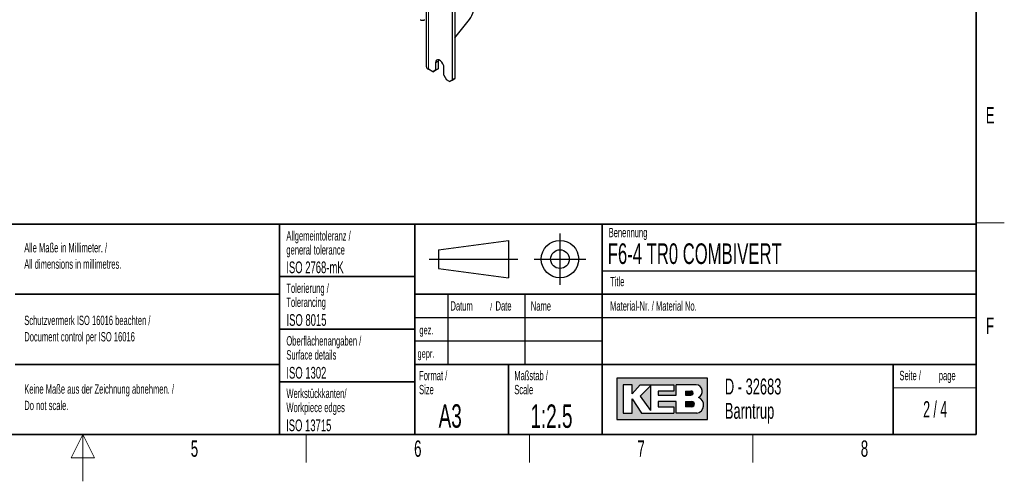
# Paper-space layout 'Blatt2' of a CAD drawing. Header units: millimetres. Extents: x 5 to 418, y 2 to 292.
# Tile 58 of 77: x 203 to 414, y 2 to 101. Entities that reach past the tile are written whole.
import ezdxf

# ---------------------------------------------------------------- set-up
doc = ezdxf.new("R2010")
doc.units = ezdxf.units.MM
doc.layers.add('SLD-0', color=7, linetype='Continuous')
doc.styles.add('SLDTEXTSTYLE0', font='TXT', dxfattribs={"width": 0.605})
doc.styles.add('SLDTEXTSTYLE1', font='TXT', dxfattribs={"width": 0.563})

# ---------------------------------------------------------------- blocks, each defined once
blk = doc.blocks.new('SW_NOTE_0_23')
at = {"layer": 'SLD-0', "color": 0, "char_height": 2, "attachment_point": 1, "style": 'SLDTEXTSTYLE0'}
for s, insert in [('Alle Maße in Millimeter. /', (0, 2.5781354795)), ('All dimensions in millimetres.', (0, -0.9218646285))]:
    blk.add_mtext(s, dxfattribs=dict(at, insert=insert))
blk = doc.blocks.new('SW_NOTE_0_26')
at = {"layer": 'SLD-0', "color": 0, "char_height": 2, "attachment_point": 1, "style": 'SLDTEXTSTYLE0'}
for s, insert in [('Keine Maße aus der Zeichnung abnehmen. /', (0, 2.5781354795)), ('Do not scale.', (0, -0.9218646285))]:
    blk.add_mtext(s, dxfattribs=dict(at, insert=insert))
blk = doc.blocks.new('SW_NOTE_0_27')
at = {"layer": 'SLD-0', "color": 0, "char_height": 2, "attachment_point": 1, "style": 'SLDTEXTSTYLE0'}
for s, insert in [('Schutzvermerk ISO 16016 beachten /', (0, 2.5781354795)), ('Document control per ISO 16016', (0, -0.9218646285))]:
    blk.add_mtext(s, dxfattribs=dict(at, insert=insert))
blk = doc.blocks.new('SW_NOTE_0_28')
at = {"layer": 'SLD-0', "color": 0, "char_height": 2, "attachment_point": 1, "style": 'SLDTEXTSTYLE0'}
for s, insert in [('Werkstückkanten/', (0, 2.5781354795)), ('Workpiece edges', (0, -0.4218645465))]:
    blk.add_mtext(s, dxfattribs=dict(at, insert=insert))
blk = doc.blocks.new('SW_NOTE_0_29')
at = {"layer": 'SLD-0', "color": 0, "char_height": 2, "attachment_point": 1, "style": 'SLDTEXTSTYLE0'}
for s, insert in [('Oberflächenangaben /', (0, 2.5781354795)), ('Surface details', (0, -0.4218645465))]:
    blk.add_mtext(s, dxfattribs=dict(at, insert=insert))
blk = doc.blocks.new('SW_NOTE_0_30')
at = {"layer": 'SLD-0', "color": 0, "char_height": 2, "attachment_point": 1, "style": 'SLDTEXTSTYLE0'}
for s, insert in [('Tolerierung /', (0, 2.5781354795)), ('Tolerancing', (0, -0.4218645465))]:
    blk.add_mtext(s, dxfattribs=dict(at, insert=insert))
blk = doc.blocks.new('SW_NOTE_0_31')
at = {"layer": 'SLD-0', "color": 0, "char_height": 2, "attachment_point": 1, "style": 'SLDTEXTSTYLE0'}
for s, insert in [('Allgemeintoleranz /', (0, 2.5781354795)), ('general tolerance', (0, -0.4218645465))]:
    blk.add_mtext(s, dxfattribs=dict(at, insert=insert))
blk = doc.blocks.new('SW_NOTE_0_32')
at = {"layer": 'SLD-0', "color": 0, "char_height": 2, "attachment_point": 1, "style": 'SLDTEXTSTYLE0'}
for s, insert in [('Format /', (0, 2.5781354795)), ('Size', (0, -0.4218645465))]:
    blk.add_mtext(s, dxfattribs=dict(at, insert=insert))
blk = doc.blocks.new('SW_NOTE_0_33')
at = {"layer": 'SLD-0', "color": 0, "attachment_point": 1, "style": 'SLDTEXTSTYLE0'}
for s, insert, char_height in [('Datum', (0, 2.5781354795), 2), ('/', (8.4829859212, 2.0780460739), 1.5), ('Date', (9.6392361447, 2.5781354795), 2)]:
    blk.add_mtext(s, dxfattribs=dict(at, insert=insert, char_height=char_height))
blk = doc.blocks.new('SW_NOTE_0_34')
at = {"layer": 'SLD-0', "color": 0, "char_height": 2, "attachment_point": 1, "style": 'SLDTEXTSTYLE0'}
for s, insert in [('Maßstab /', (0, 2.5781354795)), ('Scale', (0, -0.4218645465))]:
    blk.add_mtext(s, dxfattribs=dict(at, insert=insert))
blk = doc.blocks.new('SW_NOTE_0_35')
at = {"layer": 'SLD-0', "color": 0, "char_height": 3.4, "attachment_point": 1, "style": 'SLDTEXTSTYLE0'}
for s, insert in [('D - 32683', (0, 4.3828303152)), ('Barntrup', (0, -0.8171696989))]:
    blk.add_mtext(s, dxfattribs=dict(at, insert=insert))
blk = doc.blocks.new('SW_NOTE_0_36')
at = {"layer": 'SLD-0', "color": 0, "char_height": 2, "attachment_point": 1, "style": 'SLDTEXTSTYLE0'}
for s, insert in [('Seite /', (0, 2.5781354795)), ('page', (8.413542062, 2.5784205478))]:
    blk.add_mtext(s, dxfattribs=dict(at, insert=insert))

psp = doc.layouts.new('Blatt2')

# ---------------------------------------------------------------- hatches: boundary and pattern name
at = {"linetype": 'Continuous'}
h = psp.add_hatch(color=7, dxfattribs=at)
h.paths.add_polyline_path([(331.1423676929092, 15.18257760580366), (350.5207896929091, 15.18257760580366), (350.5207896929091, 24.04128480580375), (331.1423676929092, 24.04128480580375)], flags=0)
edge = h.paths.add_edge_path(flags=0)
edge.add_arc((347.9991875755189, 18.26988521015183), 1.720915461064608, -81.72003226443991, 70.17096003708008, ccw=False)
edge.add_line((348.2470169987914, 16.56690822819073), (348.2293995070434, 16.56675060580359))
edge.add_line((348.2293995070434, 16.56675060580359), (343.8767592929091, 16.56675060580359))
edge.add_line((343.8767592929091, 16.56675060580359), (343.8767592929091, 19.05826200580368))
edge.add_line((343.8767592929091, 19.05826200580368), (340.0010748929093, 19.05826200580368))
edge.add_line((340.0010748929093, 19.05826200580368), (340.0010748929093, 17.95092360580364))
edge.add_line((340.0010748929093, 17.95092360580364), (343.3230900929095, 17.95092360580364))
edge.add_line((343.3230900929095, 17.95092360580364), (343.3230900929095, 16.56675060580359))
edge.add_line((343.3230900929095, 16.56675060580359), (336.4022250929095, 16.56675060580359))
edge.add_line((336.4022250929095, 16.56675060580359), (334.4643828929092, 19.61193120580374))
edge.add_line((334.4643828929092, 19.61193120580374), (334.4643828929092, 16.56675060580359))
edge.add_line((334.4643828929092, 16.56675060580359), (332.5265406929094, 16.56675060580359))
edge.add_line((332.5265406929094, 16.56675060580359), (332.5265406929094, 22.65711180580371))
edge.add_line((332.5265406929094, 22.65711180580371), (334.4643828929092, 22.65711180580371))
edge.add_line((334.4643828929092, 22.65711180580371), (334.4643828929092, 20.71926960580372))
edge.add_line((334.4643828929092, 20.71926960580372), (336.1253904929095, 22.65711180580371))
edge.add_line((336.1253904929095, 22.65711180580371), (343.3230900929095, 22.65711180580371))
edge.add_line((343.3230900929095, 22.65711180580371), (343.3230900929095, 21.27293880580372))
edge.add_line((343.3230900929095, 21.27293880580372), (340.0010748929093, 21.27293880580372))
edge.add_line((340.0010748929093, 21.27293880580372), (340.0010748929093, 20.44243500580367))
edge.add_line((340.0010748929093, 20.44243500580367), (343.8767592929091, 20.44243500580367))
edge.add_line((343.8767592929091, 20.44243500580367), (343.8767592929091, 22.65711180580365))
edge.add_line((343.8767592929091, 22.65711180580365), (348.1497422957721, 22.65711180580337))
edge.add_line((348.1497422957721, 22.65711180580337), (348.151741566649, 22.65711180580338))
edge.add_line((348.151741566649, 22.65711180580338), (348.1521661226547, 22.65713246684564))
edge.add_arc((347.9523797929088, 21.20834406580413), 1.462498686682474, -64.4589412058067, 82.1484933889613, ccw=False)
psp.add_hatch(color=7, dxfattribs=at).paths.add_polyline_path([(338.3400672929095, 17.12041980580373), (338.3400672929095, 22.38027720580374), (336.1253904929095, 20.16560040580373)], flags=0)
h = psp.add_hatch(color=7, dxfattribs=at)
edge = h.paths.add_edge_path(flags=0)
edge.add_line((345.8146014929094, 20.44243500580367), (346.974194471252, 20.44243500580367))
edge.add_arc((347.0534490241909, 20.85768690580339), 0.4227474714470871, 259.1945394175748, 460.8054605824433)
edge.add_line((346.9741944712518, 21.27293880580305), (345.8146014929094, 21.27293880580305))
edge.add_line((345.8146014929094, 21.27293880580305), (345.8146014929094, 20.44243500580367))
h = psp.add_hatch(color=7, dxfattribs=at)
edge = h.paths.add_edge_path(flags=0)
edge.add_line((345.8146014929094, 17.95092360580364), (347.1991847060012, 17.95092360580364))
edge.add_arc((347.1991847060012, 18.50459280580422), 0.5536692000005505, 270.0000000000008, 450.0000000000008)
edge.add_line((347.1991847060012, 19.05826200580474), (347.1703327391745, 19.05826200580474))
edge.add_line((347.1703327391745, 19.05826200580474), (345.8146014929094, 19.05826200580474))
edge.add_line((345.8146014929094, 19.05826200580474), (345.8146014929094, 17.95092360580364))

# ---------------------------------------------------------------- linework, layer by layer
at = {"color": 7, "linetype": 'Continuous', "lineweight": 25}
for p, q in [((290.4157769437, 213.2054741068), (290.4157769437, 90.724352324)), ((295.9755749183, 208.9600457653), (295.9755749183, 87.7853892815)), ((296.5412603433, 209.28660901), (296.5412603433, 88.1119525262)), ((296.5412603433, 96.8185651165), (299.369687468, 100.3371015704)), ((292.3834724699, 91.4921475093), (292.3834724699, 89.8590658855)), ((292.9973391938, 92.1273587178), (292.9491578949, 91.818710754)), ((292.9491578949, 91.818710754), (292.9491578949, 90.1856291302)), ((291.817787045, 89.5323964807), (290.8844060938, 90.0712258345)), ((291.817787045, 89.5323964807), (292.3834724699, 89.8590658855)), ((292.3834724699, 89.8589597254), (291.817787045, 89.5323964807)), ((292.3834724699, 89.8590658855), (292.9491578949, 90.1856291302)), ((292.9491578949, 90.1856291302), (292.3834724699, 89.8589597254)), ((294.1936658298, 88.8140635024), (294.1936658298, 90.4471451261)), ((294.1936658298, 88.8140635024), (294.7593512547, 87.8342676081)), ((295.4098894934, 87.4587198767), (294.7593512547, 87.8342676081)), ((295.4098894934, 87.4587198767), (295.9755749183, 87.7853892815)), ((295.9755749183, 87.7852831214), (295.4098894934, 87.4587198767)), ((295.9755749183, 87.7853892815), (296.5412603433, 88.1119525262)), ((296.5412603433, 88.1119525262), (295.9755749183, 87.7852831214))]:
    psp.add_line(p, q, dxfattribs=at)
at = {"color": 7, "linetype": 'Continuous', "lineweight": 18}
for p, q in [((290.8844060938, 212.5523476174), (290.8844060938, 90.0712258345)), ((292.3834724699, 91.4921475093), (292.9491578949, 91.818710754))]:
    psp.add_line(p, q, dxfattribs=at)
at = {"color": 7, "linetype": 'Continuous', "lineweight": 25, "flags": 128}
psp.add_lwpolyline([(294.1936658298, 90.4471451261), (294.1390818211, 90.8361257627), (293.981913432, 91.2412109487), (293.7411174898, 91.6135414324), (293.4457375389, 91.9082086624), (293.1314007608, 92.0896714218), (292.8360208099, 92.136042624), (292.5952248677, 92.0417292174), (292.4380564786, 91.8181067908), (292.3834724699, 91.4921475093)], dxfattribs=at)
at = {"color": 7, "linetype": 'Continuous', "lineweight": 25}
for centre, radius, start, end in [((294.6508361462, 104.2648050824), 6.139577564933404, 320.2279276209, 357.3607126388), ((291.2165082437, 90.804202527), 0.8047028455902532, 185.6947992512, 245.6253417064)]:
    psp.add_arc(centre, radius, start, end, dxfattribs=at)
psp.add_open_spline([(289.1287874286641, 100.6825849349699), (289.1838884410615, 100.6556281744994), (289.3240974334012, 100.587034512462), (289.5924666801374, 100.548946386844), (289.8752455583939, 100.5782370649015), (290.0296195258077, 100.6517269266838), (290.0944403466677, 100.6825849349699)], degree=3, knots=[0, 0, 0, 0, 0.1878045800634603, 0.4778839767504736, 0.7807662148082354, 1, 1, 1, 1], dxfattribs=at)
at = {"layer": 'SLD-0', "lineweight": 35}
for p, q in [((408, 12), (408, 282.5)), ((135, 57), (408, 57)), ((259, 57), (259, 12)), ((288, 57), (288, 12)), ((328, 57.0000000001), (328, 12)), ((408, 57), (408, 12)), ((259, 45.75), (288, 45.75)), ((202.5, 42), (259, 42)), ((408, 42), (288, 42)), ((259, 34.5), (288, 34.5)), ((202.5, 27), (259, 27)), ((288, 27), (408, 27)), ((308, 27), (308, 12)), ((390.2572074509, 27), (390.2572074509, 12)), ((259, 23.25), (288, 23.25)), ((26, 12), (408, 12)), ((135, 12), (408, 12))]:
    psp.add_line(p, q, dxfattribs=at)
at = {"layer": 'SLD-0', "lineweight": 18}
for p, q in [((408, 57.25), (414, 57.25)), ((390.2572074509, 22), (408, 22)), ((217, 12), (214.5, 7)), ((217, 2), (217, 12)), ((219.5, 7), (217, 12)), ((264.75, 6), (264.75, 12)), ((312.5, 6), (312.5, 12)), ((360.25, 6), (360.25, 12)), ((214.5, 7), (219.5, 7))]:
    psp.add_line(p, q, dxfattribs=at)
at = {"layer": 'SLD-0'}
for p, q in [((319, 55), (319, 44)), ((293, 51.5), (308, 53.5)), ((308, 53.5), (308, 45.5)), ((293, 51.5), (293, 47.5)), ((291, 49.5), (310, 49.5)), ((313.5, 49.5), (324.5, 49.5)), ((293, 47.5), (308, 45.5)), ((328, 47.0000000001), (408, 47.0000000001)), ((295, 42), (295, 27)), ((311.5, 42), (311.5, 27)), ((288, 37), (408, 37)), ((288, 32), (328, 32)), ((348.1497422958, 22.6571118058), (348.1517415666, 22.6571118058)), ((348.1517415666, 22.6571118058), (348.1521661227, 22.6571324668)), ((348.229399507, 16.5667506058), (348.2470169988, 16.5669082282))]:
    psp.add_line(p, q, dxfattribs=at)
at = {"layer": 'SLD-0', "linetype": 'Continuous'}
for p, q in [((350.5207896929, 24.0412848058), (331.1423676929, 24.0412848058)), ((331.1423676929, 24.0412848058), (331.1423676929, 15.1825776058)), ((350.5207896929, 15.1825776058), (350.5207896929, 24.0412848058)), ((334.4643828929, 22.6571118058), (332.5265406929, 22.6571118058)), ((332.5265406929, 22.6571118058), (332.5265406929, 16.5667506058)), ((334.4643828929, 20.7192696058), (336.1253904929, 22.6571118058)), ((334.4643828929, 20.7192696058), (334.4643828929, 22.6571118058)), ((336.1253904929, 22.6571118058), (343.3230900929, 22.6571118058)), ((338.3400672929, 22.3802772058), (336.1253904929, 20.1656004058)), ((338.3400672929, 22.3802772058), (338.3400672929, 17.1204198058)), ((340.0010748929, 21.2729388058), (340.0010748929, 20.4424350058)), ((343.3230900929, 21.2729388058), (340.0010748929, 21.2729388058)), ((343.3230900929, 22.6571118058), (343.3230900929, 21.2729388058)), ((348.1497422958, 22.6571118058), (343.8767592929, 22.6571118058)), ((343.8767592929, 20.4424350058), (343.8767592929, 22.6571118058)), ((345.8146014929, 21.2729388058), (346.9741944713, 21.2729388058)), ((345.8146014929, 21.2729388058), (345.8146014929, 20.4424350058)), ((348.1497422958, 22.6571118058), (348.1517415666, 22.6571118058)), ((348.1517415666, 22.6571118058), (348.1521661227, 22.6571324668)), ((334.4643828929, 16.5667506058), (334.4643828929, 19.6119312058)), ((334.4643828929, 19.6119312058), (336.4022250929, 16.5667506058)), ((336.1253904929, 20.1656004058), (338.3400672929, 17.1204198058)), ((340.0010748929, 20.4424350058), (343.8767592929, 20.4424350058)), ((340.0010748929, 19.0582620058), (340.0010748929, 17.9509236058)), ((343.8767592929, 19.0582620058), (340.0010748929, 19.0582620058)), ((343.8767592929, 16.5667506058), (343.8767592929, 19.0582620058)), ((345.8146014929, 20.4424350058), (346.9741944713, 20.4424350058)), ((345.8146014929, 19.0582620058), (347.199184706, 19.0582620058)), ((345.8146014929, 19.0582620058), (345.8146014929, 17.9509236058)), ((347.1703327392, 19.0582620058), (347.199184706, 19.0582620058)), ((340.0010748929, 17.9509236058), (343.3230900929, 17.9509236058)), ((343.3230900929, 17.9509236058), (343.3230900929, 16.5667506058)), ((347.199184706, 17.9509236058), (345.8146014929, 17.9509236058)), ((331.1423676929, 15.1825776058), (350.5207896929, 15.1825776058)), ((332.5265406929, 16.5667506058), (334.4643828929, 16.5667506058)), ((336.4022250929, 16.5667506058), (343.3230900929, 16.5667506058)), ((348.229399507, 16.5667506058), (343.8767592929, 16.5667506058)), ((348.229399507, 16.5667506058), (348.2470169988, 16.5669082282))]:
    psp.add_line(p, q, dxfattribs=at)
at = {"layer": 'SLD-0'}
for radius in [4.000000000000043, 2.000000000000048]:
    psp.add_circle((319, 49.5), radius, dxfattribs=at)
at = {"layer": 'SLD-0', "linetype": 'Continuous'}
for centre, radius, start, end in [((347.0534490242, 20.8576869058), 0.4227474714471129, 259.1945394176, 100.8054605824), ((347.9523797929, 21.2083440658), 1.462498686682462, 295.5410587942, 82.148493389), ((347.199184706, 18.5045928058), 0.5536692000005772, 270, 90), ((347.9991875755, 18.2698852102), 1.720915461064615, 278.2799677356, 70.1709600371)]:
    psp.add_arc(centre, radius, start, end, dxfattribs=at)

# ---------------------------------------------------------------- block references
at = {"layer": 'SLD-0'}
for name, p in [('SW_NOTE_0_31', (260.5043854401, 52.9003064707)), ('SW_NOTE_0_23', (204.4639500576, 50.3606872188)), ('SW_NOTE_0_30', (260.5022836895, 41.7004098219)), ('SW_NOTE_0_33', (295.5861619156, 37.9261102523)), ('SW_NOTE_0_27', (204.4639500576, 34.8276741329)), ('SW_NOTE_0_29', (260.5027641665, 30.4450935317)), ('SW_NOTE_0_32', (288.8790098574, 23.0287702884)), ('SW_NOTE_0_34', (309.2314641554, 23.0287700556)), ('SW_NOTE_0_36', (391.5827404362, 23.0329928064)), ('SW_NOTE_0_35', (354.2591907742, 19.5828264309)), ('SW_NOTE_0_26', (204.4639500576, 20.1508694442)), ('SW_NOTE_0_28', (260.5090753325, 19.2125013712))]:
    psp.add_blockref(name, p, dxfattribs=at)

# ---------------------------------------------------------------- texts
for s, insert, char_height, attachment_point, style in [('E', (410.9815679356, 82.0010772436), 3.5, 2, 'SLDTEXTSTYLE0'), ('Benennung', (329.4092408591, 56.1865848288), 2, 1, 'SLDTEXTSTYLE0'), ('F6-4 TR0 COMBIVERT', (329.222041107, 52.8643539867), 4.4, 1, 'SLDTEXTSTYLE0'), ('ISO 2768-mK', (260.4940938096, 48.9932287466), 2.5, 1, 'SLDTEXTSTYLE0'), ('Title', (329.7169273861, 45.7051426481), 2, 1, 'SLDTEXTSTYLE0'), ('Name', (312.770034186, 40.4793879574), 2, 1, 'SLDTEXTSTYLE0'), ('Material-Nr. / Material No.', (329.7169273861, 40.4793879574), 2, 1, 'SLDTEXTSTYLE0'), ('ISO 8015', (260.5277662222, 37.732972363), 2.5, 1, 'SLDTEXTSTYLE0'), ('F', (410.9536166, 37.0010772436), 3.5, 2, 'SLDTEXTSTYLE0'), ('gez.', (288.9470592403, 35.2328921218), 1.8, 1, 'SLDTEXTSTYLE0'), ('gepr.', (288.5445949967, 30.2118970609), 1.8, 1, 'SLDTEXTSTYLE0'), ('ISO 1302', (260.5038336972, 26.4529504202), 2.5, 1, 'SLDTEXTSTYLE0'), ('2 / 4', (399.2204093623, 19.1523676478), 3.5, 2, 'SLDTEXTSTYLE1'), ('A3', (293.0566699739, 18.4626222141), 5, 1, 'SLDTEXTSTYLE0'), ('1:2.5', (312.6833009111, 18.426931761), 5, 1, 'SLDTEXTSTYLE0'), ('ISO 13715', (260.4472726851, 15.2160422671), 2.5, 1, 'SLDTEXTSTYLE0'), ('5', (240.8527123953, 10.7429955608), 3.5, 2, 'SLDTEXTSTYLE0'), ('6', (288.6027123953, 10.7429955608), 3.5, 2, 'SLDTEXTSTYLE0'), ('7', (336.3527123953, 10.7429955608), 3.5, 2, 'SLDTEXTSTYLE0'), ('8', (384.1027123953, 10.7429955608), 3.5, 2, 'SLDTEXTSTYLE0')]:
    psp.add_mtext(s, dxfattribs=dict(at, insert=insert, char_height=char_height, attachment_point=attachment_point, style=style))

doc.saveas('drawing.dxf')
